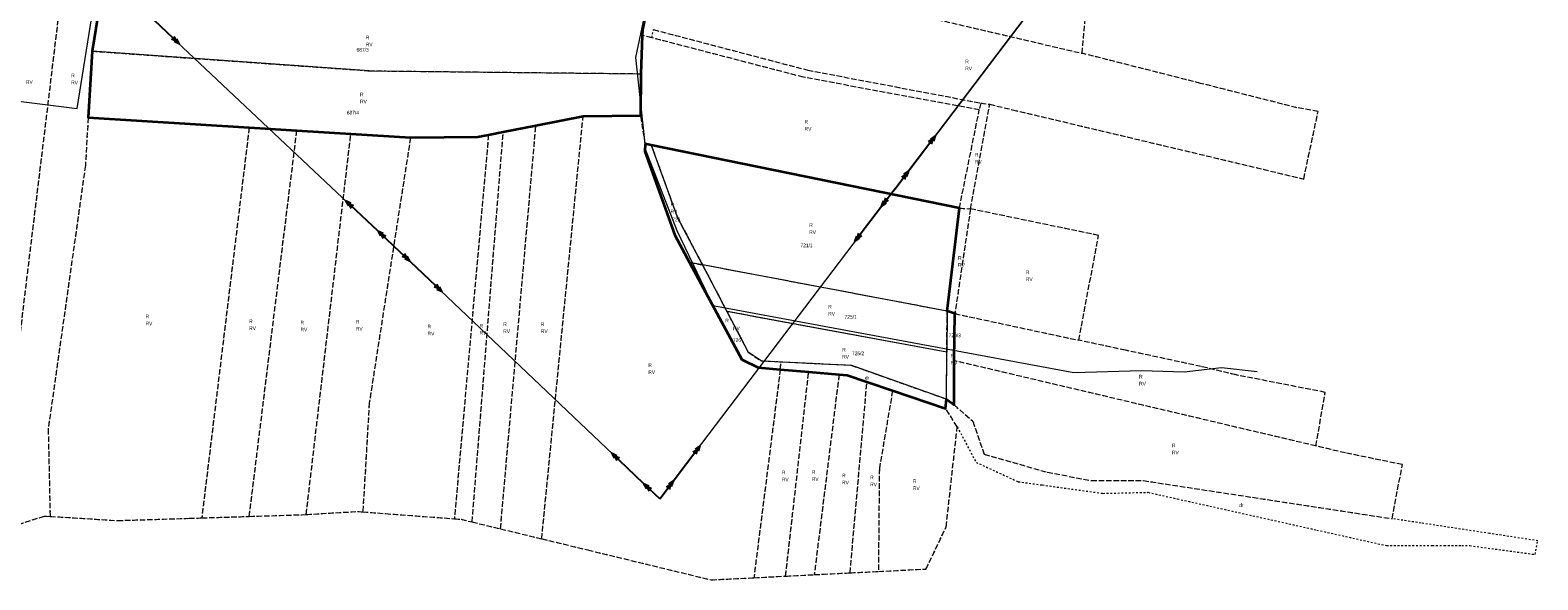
# Model space of a CAD drawing. Header units: metres. Extents: x 6590050 to 6616701, y 5542928 to 5566958.
# Tile 40 of 48: x 6598948 to 6599357, y 5546481 to 5546630. Entities that reach past the tile are written whole.
import ezdxf
from ezdxf.enums import TextEntityAlignment as Align

# ---------------------------------------------------------------- set-up
doc = ezdxf.new("R2010")
doc.units = ezdxf.units.M
doc.header["$MEASUREMENT"] = 0
for name, pattern in [('219-500', [0]), ('egba01_500', [0]), ('egkk-500', [2, 1.5, -0.5]), ('egug-500', [1, 0.5, -0.5]), ('suep_sn_500', [0])]:
    doc.linetypes.add(name, pattern=pattern)
doc.layers.get('0').update_dxf_attribs({"color": 2, "linetype": 'CONTINUOUS', "lineweight": 5})
for name, color, linetype in [('202-punkt graniczny', 7, 'CONTINUOUS'), ('203-punkt graniczny', 7, 'CONTINUOUS'), ('209-oznaczenie konturu klasyfikacyjnego', 7, 'CONTINUOUS'), ('210-oznaczenie konturu użytku gruntowego', 7, 'CONTINUOUS'), ('211-numer działki ewidencyjnej', 7, 'CONTINUOUS'), ('217-kontur klasyfikacyjny', 7, 'CONTINUOUS'), ('218-kontur użytku gruntowego', 7, 'CONTINUOUS'), ('219-działka ewidencyjna', 7, 'CONTINUOUS'), ('Granica arkusza mapy', 7, 'CONTINUOUS'), ('przewód elektroenergetyczny średniego napięcia', 7, 'CONTINUOUS'), ('przewód wodociągowy', 7, 'CONTINUOUS')]:
    doc.layers.add(name, color=color, linetype=linetype)
doc.styles.get("Standard").update_dxf_attribs({"font": 'Working1250', "width": 0.75})

# ---------------------------------------------------------------- blocks, each defined once
blk = doc.blocks.new('203')
at = {"linetype": 'Continuous', "lineweight": 0}
h = blk.add_hatch(color=0, dxfattribs=at)
edge = h.paths.add_edge_path()
edge.add_arc((0, 0), 0.045, 0, 360)
blk = doc.blocks.new('202')
at = {"color": 0, "linetype": 'Continuous', "lineweight": 0}
blk.add_circle((0, 0), 0.25, dxfattribs=at)
blk = doc.blocks.new('SUEP2')
at = {"color": 0, "linetype": 'Continuous'}
for p, q in [((0, 0), (6.027, 0)), ((5.027, 0), (3.527, 0.5)), ((5.027, 0), (3.527, -0.5)), ((6.027, 0), (4.527, 0.5)), ((6.027, 0), (4.527, -0.5)), ((6.027, 0), (18.027, 0)), ((17.027, 0), (15.527, 0.5)), ((17.027, 0), (15.527, -0.5)), ((18.027, 0), (16.527, 0.5)), ((18.027, 0), (16.527, -0.5))]:
    blk.add_line(p, q, dxfattribs=at)

msp = doc.modelspace()

# ---------------------------------------------------------------- linework, layer by layer
at = {"layer": '217-kontur klasyfikacyjny', "color": 92, "linetype": 'egkk-500', "lineweight": 18, "flags": 128}
for points in [[(6598962.82, 5546694.33), (6598941.54, 5546518.4)], [(6598967.16, 5546639.97), (6598964.61, 5546624.22)], [(6599233.17, 5546623.64), (6599234.7, 5546640.25)], [(6599184.18, 5546635.07), (6599233.17, 5546623.64)], [(6599113.57, 5546618.1), (6599113.94, 5546628.5)], [(6599113.94, 5546628.5), (6599113.99, 5546630.01)], [(6599116.44, 5546627.85), (6599113.94, 5546628.5)], [(6599157.57, 5546617.15), (6599116.44, 5546627.85)], [(6599116.94, 5546630.07), (6599158.73, 5546619.08)], [(6598963.56, 5546606.18), (6598964.61, 5546624.22)], [(6598964.61, 5546624.22), (6599039.82, 5546618.89)], [(6599265.32, 5546615.49), (6599233.17, 5546623.64)], [(6599039.82, 5546618.89), (6599113.57, 5546618.1)], [(6599158.73, 5546619.08), (6599205.67, 5546610.15)], [(6599113.48, 5546606.75), (6599113.57, 5546618.1)], [(6599205.29, 5546608.27), (6599157.57, 5546617.15)], [(6599291.41, 5546608.87), (6599265.32, 5546615.49)], [(6599205.67, 5546610.15), (6599205.29, 5546608.27)], [(6599205.67, 5546610.15), (6599208.1, 5546609.8)], [(6598963.56, 5546606.18), (6598962.81, 5546593.19)], [(6599007.25, 5546603.47), (6598963.56, 5546606.18)], [(6599097.82, 5546606.55), (6599085.01, 5546604.04)], [(6599086.59, 5546491.91), (6599097.82, 5546606.55)], [(6599113.48, 5546606.75), (6599097.82, 5546606.55)], [(6599114.67, 5546599.07), (6599113.48, 5546606.75)], [(6599199.87, 5546581.61), (6599205.29, 5546608.27)], [(6599202.88, 5546581.43), (6599208.1, 5546609.8)], [(6599208.1, 5546609.8), (6599214.3, 5546608.33)], [(6599214.3, 5546608.33), (6599276.48, 5546593.56)], [(6599297.19, 5546607.83), (6599291.41, 5546608.87)], [(6599293.28, 5546589.53), (6599297.19, 5546607.83)], [(6599007.25, 5546603.47), (6598994.38, 5546497.58)], [(6599020.17, 5546602.67), (6599007.25, 5546603.47)], [(6599007.27, 5546497.99), (6599020.17, 5546602.67)], [(6599034.82, 5546601.76), (6599020.17, 5546602.67)], [(6599067.72, 5546496.48), (6599076.15, 5546602.3)], [(6599076.15, 5546602.3), (6599072.15, 5546601.52)], [(6599075.42, 5546494.62), (6599085.01, 5546604.04)], [(6599085.01, 5546604.04), (6599076.15, 5546602.3)], [(6599022.71, 5546498.51), (6599034.82, 5546601.76)], [(6599034.82, 5546601.76), (6599051, 5546600.76)], [(6599051, 5546600.76), (6599039.82, 5546528.83)], [(6599051, 5546600.76), (6599069.3, 5546600.96)], [(6599072.15, 5546601.52), (6599062.9, 5546497.35)], [(6599069.3, 5546600.96), (6599072.15, 5546601.52)], [(6599114.58, 5546596.99), (6599114.67, 5546599.07)], [(6599114.67, 5546599.07), (6599116.29, 5546598.74)], [(6599116.29, 5546598.74), (6599123.36, 5546579.24)], [(6599199.87, 5546581.61), (6599116.29, 5546598.74)], [(6599122.68, 5546574.31), (6599114.58, 5546596.99)], [(6598962.81, 5546593.19), (6598952.72, 5546521.68)], [(6599276.48, 5546593.56), (6599293.28, 5546589.53)], [(6599196.56, 5546553.68), (6599199.87, 5546581.61)], [(6599202.88, 5546581.43), (6599198.67, 5546553)], [(6599199.87, 5546581.61), (6599202.88, 5546581.43)], [(6599237.64, 5546574.22), (6599202.88, 5546581.43)], [(6599123.36, 5546579.24), (6599130.18, 5546566.24)], [(6599126.66, 5546566.91), (6599122.68, 5546574.31)], [(6599232.99, 5546549.6), (6599237.64, 5546574.22)], [(6599140.84, 5546540.55), (6599126.66, 5546566.91)], [(6599126.66, 5546566.91), (6599130.18, 5546566.24)], [(6599130.18, 5546566.24), (6599136.82, 5546553.58)], [(6599196.56, 5546553.68), (6599130.18, 5546566.24)], [(6599136.82, 5546553.58), (6599142.62, 5546542.52)], [(6599196.48, 5546542.51), (6599136.82, 5546553.58)], [(6599196.48, 5546542.51), (6599196.56, 5546553.68)], [(6599196.56, 5546553.68), (6599198.67, 5546553)], [(6599198.67, 5546553), (6599198.45, 5546540.24)], [(6599198.67, 5546553), (6599232.25, 5546545.79)], [(6599232.25, 5546545.79), (6599232.99, 5546549.6)], [(6599244.93, 5546543.07), (6599232.25, 5546545.79)], [(6599145.27, 5546538.42), (6599140.84, 5546540.55)], [(6599142.62, 5546542.52), (6599146.11, 5546540.21)], [(6599196.39, 5546529.81), (6599196.48, 5546542.51)], [(6599265.46, 5546538.66), (6599244.93, 5546543.07)], [(6599151.3, 5546537.89), (6599144.14, 5546481.35)], [(6599151.3, 5546537.89), (6599145.27, 5546538.42)], [(6599146.11, 5546540.21), (6599151.53, 5546539.95)], [(6599151.3, 5546537.89), (6599151.53, 5546539.95)], [(6599159.01, 5546537.2), (6599151.3, 5546537.89)], [(6599151.53, 5546539.95), (6599170.47, 5546539.02)], [(6599152.75, 5546481.79), (6599159.01, 5546537.2)], [(6599167.24, 5546536.47), (6599159.01, 5546537.2)], [(6599167.24, 5546536.47), (6599160.52, 5546482.18)], [(6599169.4, 5546536.28), (6599167.24, 5546536.47)], [(6599170.47, 5546539.02), (6599196.39, 5546529.81)], [(6599198.45, 5546540.24), (6599198.45, 5546528.22)], [(6599296.59, 5546517.09), (6599198.45, 5546540.24)], [(6599274.92, 5546536.38), (6599265.46, 5546538.66)], [(6599299.1, 5546531.64), (6599274.92, 5546536.38)], [(6599174.81, 5546534.46), (6599169.4, 5546536.28)], [(6599170.23, 5546482.67), (6599174.81, 5546534.46)], [(6599181.76, 5546532.11), (6599174.81, 5546534.46)], [(6599039.82, 5546528.83), (6599038.06, 5546499.21)], [(6599181.76, 5546532.11), (6599178.17, 5546510.98)], [(6599196.15, 5546527.25), (6599181.76, 5546532.11)], [(6599196.39, 5546529.81), (6599198.45, 5546528.22)], [(6599198.45, 5546528.22), (6599203.54, 5546523.81)], [(6599296.59, 5546517.09), (6599299.1, 5546531.64)], [(6599199.31, 5546522.29), (6599196.15, 5546527.25)], [(6598952.72, 5546521.68), (6598953.25, 5546498)], [(6599196.29, 5546495.15), (6599199.31, 5546522.29)], [(6599203.54, 5546523.81), (6599206.59, 5546514.85)], [(6599304.61, 5546515.2), (6599296.59, 5546517.09)], [(6599206.59, 5546514.85), (6599223.73, 5546509.98)], [(6599320.04, 5546512.04), (6599304.61, 5546515.2)], [(6599317.27, 5546497.37), (6599320.04, 5546512.04)], [(6599178.17, 5546510.98), (6599177.91, 5546483.06)], [(6599223.73, 5546509.98), (6599235.68, 5546507.7)], [(6599235.68, 5546507.7), (6599249.77, 5546507.7)], [(6599249.77, 5546507.7), (6599317.27, 5546497.37)], [(6598940.76, 5546494.63), (6598951.81, 5546498.09)], [(6598951.81, 5546498.09), (6598953.25, 5546498)], [(6598953.25, 5546498), (6598971.54, 5546496.86)], [(6598971.54, 5546496.86), (6598990.93, 5546497.47)], [(6598990.93, 5546497.47), (6598994.38, 5546497.58)], [(6598994.38, 5546497.58), (6599007.27, 5546497.99)], [(6599007.27, 5546497.99), (6599021.53, 5546498.44)], [(6599021.53, 5546498.44), (6599022.71, 5546498.51)], [(6599022.71, 5546498.51), (6599036.59, 5546499.32)], [(6599036.59, 5546499.32), (6599038.06, 5546499.21)], [(6599038.06, 5546499.21), (6599044.18, 5546498.75)], [(6599044.18, 5546498.75), (6599062.9, 5546497.35)], [(6599062.9, 5546497.35), (6599064.71, 5546497.21)], [(6599064.71, 5546497.21), (6599067.72, 5546496.48)], [(6599067.72, 5546496.48), (6599075.42, 5546494.62)], [(6599075.42, 5546494.62), (6599083.18, 5546492.74)], [(6599083.18, 5546492.74), (6599086.59, 5546491.91)], [(6599086.59, 5546491.91), (6599099.13, 5546488.88)], [(6599190.82, 5546483.71), (6599196.29, 5546495.15)], [(6599099.13, 5546488.88), (6599132.56, 5546480.77)], [(6599177.91, 5546483.06), (6599190.82, 5546483.71)], [(6599132.56, 5546480.77), (6599144.14, 5546481.35)], [(6599144.14, 5546481.35), (6599152.75, 5546481.79)], [(6599152.75, 5546481.79), (6599160.52, 5546482.18)], [(6599160.52, 5546482.18), (6599162.7, 5546482.29)], [(6599162.7, 5546482.29), (6599170.23, 5546482.67)], [(6599170.23, 5546482.67), (6599177.91, 5546483.06)]]:
    msp.add_lwpolyline(points, dxfattribs=at)
at = {"layer": '218-kontur użytku gruntowego', "color": 3, "linetype": 'egug-500', "lineweight": 18, "flags": 128}
for points in [[(6598962.82, 5546694.33), (6598941.54, 5546518.4)], [(6598967.16, 5546639.97), (6598964.61, 5546624.22)], [(6599233.17, 5546623.64), (6599234.7, 5546640.25)], [(6599184.18, 5546635.07), (6599233.17, 5546623.64)], [(6599113.57, 5546618.1), (6599113.94, 5546628.5)], [(6599113.94, 5546628.5), (6599113.99, 5546630.01)], [(6599116.44, 5546627.85), (6599113.94, 5546628.5)], [(6599116.44, 5546627.85), (6599116.94, 5546630.07)], [(6599157.57, 5546617.15), (6599116.44, 5546627.85)], [(6599116.94, 5546630.07), (6599158.73, 5546619.08)], [(6598963.56, 5546606.18), (6598964.61, 5546624.22)], [(6598964.61, 5546624.22), (6599039.82, 5546618.89)], [(6599265.32, 5546615.49), (6599233.17, 5546623.64)], [(6599039.82, 5546618.89), (6599113.57, 5546618.1)], [(6599158.73, 5546619.08), (6599205.67, 5546610.15)], [(6599113.48, 5546606.75), (6599113.57, 5546618.1)], [(6599205.29, 5546608.27), (6599157.57, 5546617.15)], [(6599291.41, 5546608.87), (6599265.32, 5546615.49)], [(6599205.67, 5546610.15), (6599205.29, 5546608.27)], [(6599205.67, 5546610.15), (6599208.1, 5546609.8)], [(6598963.56, 5546606.18), (6598962.81, 5546593.19)], [(6599007.25, 5546603.47), (6598963.56, 5546606.18)], [(6599097.82, 5546606.55), (6599085.01, 5546604.04)], [(6599086.59, 5546491.91), (6599097.82, 5546606.55)], [(6599113.48, 5546606.75), (6599097.82, 5546606.55)], [(6599114.67, 5546599.07), (6599113.48, 5546606.75)], [(6599199.87, 5546581.61), (6599205.29, 5546608.27)], [(6599202.88, 5546581.43), (6599208.1, 5546609.8)], [(6599208.1, 5546609.8), (6599214.3, 5546608.33)], [(6599214.3, 5546608.33), (6599276.48, 5546593.56)], [(6599297.19, 5546607.83), (6599291.41, 5546608.87)], [(6599293.28, 5546589.53), (6599297.19, 5546607.83)], [(6599007.25, 5546603.47), (6598994.38, 5546497.58)], [(6599020.17, 5546602.67), (6599007.25, 5546603.47)], [(6599007.27, 5546497.99), (6599020.17, 5546602.67)], [(6599034.82, 5546601.76), (6599020.17, 5546602.67)], [(6599067.72, 5546496.48), (6599076.15, 5546602.3)], [(6599076.15, 5546602.3), (6599072.15, 5546601.52)], [(6599075.42, 5546494.62), (6599085.01, 5546604.04)], [(6599085.01, 5546604.04), (6599076.15, 5546602.3)], [(6599022.71, 5546498.51), (6599034.82, 5546601.76)], [(6599034.82, 5546601.76), (6599051, 5546600.76)], [(6599051, 5546600.76), (6599039.82, 5546528.83)], [(6599051, 5546600.76), (6599069.3, 5546600.96)], [(6599072.15, 5546601.52), (6599062.9, 5546497.35)], [(6599069.3, 5546600.96), (6599072.15, 5546601.52)], [(6599114.58, 5546596.99), (6599114.67, 5546599.07)], [(6599114.67, 5546599.07), (6599116.29, 5546598.74)], [(6599116.29, 5546598.74), (6599123.36, 5546579.24)], [(6599199.87, 5546581.61), (6599116.29, 5546598.74)], [(6599122.68, 5546574.31), (6599114.58, 5546596.99)], [(6598962.81, 5546593.19), (6598952.72, 5546521.68)], [(6599276.48, 5546593.56), (6599293.28, 5546589.53)], [(6599196.56, 5546553.68), (6599199.87, 5546581.61)], [(6599202.88, 5546581.43), (6599198.67, 5546553)], [(6599199.87, 5546581.61), (6599202.88, 5546581.43)], [(6599237.64, 5546574.22), (6599202.88, 5546581.43)], [(6599123.36, 5546579.24), (6599130.18, 5546566.24)], [(6599126.66, 5546566.91), (6599122.68, 5546574.31)], [(6599232.99, 5546549.6), (6599237.64, 5546574.22)], [(6599140.84, 5546540.55), (6599126.66, 5546566.91)], [(6599126.66, 5546566.91), (6599130.18, 5546566.24)], [(6599130.18, 5546566.24), (6599136.82, 5546553.58)], [(6599196.56, 5546553.68), (6599130.18, 5546566.24)], [(6599136.82, 5546553.58), (6599142.62, 5546542.52)], [(6599196.48, 5546542.51), (6599136.82, 5546553.58)], [(6599196.48, 5546542.51), (6599196.56, 5546553.68)], [(6599196.56, 5546553.68), (6599198.67, 5546553)], [(6599198.67, 5546553), (6599198.45, 5546540.24)], [(6599198.67, 5546553), (6599232.25, 5546545.79)], [(6599232.25, 5546545.79), (6599232.99, 5546549.6)], [(6599244.93, 5546543.07), (6599232.25, 5546545.79)], [(6599145.27, 5546538.42), (6599140.84, 5546540.55)], [(6599142.62, 5546542.52), (6599146.11, 5546540.21)], [(6599196.39, 5546529.81), (6599196.48, 5546542.51)], [(6599265.46, 5546538.66), (6599244.93, 5546543.07)], [(6599151.3, 5546537.89), (6599144.14, 5546481.35)], [(6599151.3, 5546537.89), (6599145.27, 5546538.42)], [(6599146.11, 5546540.21), (6599151.53, 5546539.95)], [(6599151.3, 5546537.89), (6599151.53, 5546539.95)], [(6599159.01, 5546537.2), (6599151.3, 5546537.89)], [(6599151.53, 5546539.95), (6599170.47, 5546539.02)], [(6599152.75, 5546481.79), (6599159.01, 5546537.2)], [(6599167.24, 5546536.47), (6599159.01, 5546537.2)], [(6599167.24, 5546536.47), (6599160.52, 5546482.18)], [(6599169.4, 5546536.28), (6599167.24, 5546536.47)], [(6599170.47, 5546539.02), (6599196.39, 5546529.81)], [(6599198.45, 5546540.24), (6599198.45, 5546528.22)], [(6599296.59, 5546517.09), (6599198.45, 5546540.24)], [(6599274.92, 5546536.38), (6599265.46, 5546538.66)], [(6599299.1, 5546531.64), (6599274.92, 5546536.38)], [(6599174.81, 5546534.46), (6599169.4, 5546536.28)], [(6599170.23, 5546482.67), (6599174.81, 5546534.46)], [(6599181.76, 5546532.11), (6599174.81, 5546534.46)], [(6599039.82, 5546528.83), (6599038.06, 5546499.21)], [(6599181.76, 5546532.11), (6599178.17, 5546510.98)], [(6599196.15, 5546527.25), (6599181.76, 5546532.11)], [(6599196.15, 5546527.25), (6599196.39, 5546529.81)], [(6599196.39, 5546529.81), (6599198.45, 5546528.22)], [(6599198.45, 5546528.22), (6599203.54, 5546523.81)], [(6599296.59, 5546517.09), (6599299.1, 5546531.64)], [(6599199.31, 5546522.29), (6599196.15, 5546527.25)], [(6598952.72, 5546521.68), (6598953.25, 5546498)], [(6599196.29, 5546495.15), (6599199.31, 5546522.29)], [(6599199.31, 5546522.29), (6599204.41, 5546512.65)], [(6599203.54, 5546523.81), (6599206.59, 5546514.85)], [(6599304.61, 5546515.2), (6599296.59, 5546517.09)], [(6599204.41, 5546512.65), (6599215.84, 5546507.41)], [(6599206.59, 5546514.85), (6599223.73, 5546509.98)], [(6599320.04, 5546512.04), (6599304.61, 5546515.2)], [(6599317.27, 5546497.37), (6599320.04, 5546512.04)], [(6599178.17, 5546510.98), (6599177.91, 5546483.06)], [(6599223.73, 5546509.98), (6599235.68, 5546507.7)], [(6599215.84, 5546507.41), (6599222.37, 5546506.51)], [(6599222.37, 5546506.51), (6599238.83, 5546504.24)], [(6599235.68, 5546507.7), (6599249.77, 5546507.7)], [(6599238.83, 5546504.24), (6599251.08, 5546504.52)], [(6599249.77, 5546507.7), (6599317.27, 5546497.37)], [(6599251.08, 5546504.52), (6599259.03, 5546502.74)], [(6599259.03, 5546502.74), (6599296.84, 5546494.29)], [(6598940.76, 5546494.63), (6598951.81, 5546498.09)], [(6598951.81, 5546498.09), (6598953.25, 5546498)], [(6598953.25, 5546498), (6598971.54, 5546496.86)], [(6598971.54, 5546496.86), (6598990.93, 5546497.47)], [(6598990.93, 5546497.47), (6598994.38, 5546497.58)], [(6598994.38, 5546497.58), (6599007.27, 5546497.99)], [(6599007.27, 5546497.99), (6599021.53, 5546498.44)], [(6599021.53, 5546498.44), (6599022.71, 5546498.51)], [(6599022.71, 5546498.51), (6599036.59, 5546499.32)], [(6599036.59, 5546499.32), (6599038.06, 5546499.21)], [(6599038.06, 5546499.21), (6599044.18, 5546498.75)], [(6599044.18, 5546498.75), (6599062.9, 5546497.35)], [(6599062.9, 5546497.35), (6599064.71, 5546497.21)], [(6599064.71, 5546497.21), (6599067.72, 5546496.48)], [(6599067.72, 5546496.48), (6599075.42, 5546494.62)], [(6599325.11, 5546496.18), (6599317.27, 5546497.37)], [(6599343.68, 5546493.36), (6599325.11, 5546496.18)], [(6599075.42, 5546494.62), (6599083.18, 5546492.74)], [(6599083.18, 5546492.74), (6599086.59, 5546491.91)], [(6599086.59, 5546491.91), (6599099.13, 5546488.88)], [(6599190.82, 5546483.71), (6599196.29, 5546495.15)], [(6599296.84, 5546494.29), (6599315.74, 5546490.06)], [(6599356.79, 5546491.37), (6599343.68, 5546493.36)], [(6599099.13, 5546488.88), (6599132.56, 5546480.77)], [(6599315.74, 5546490.06), (6599328.16, 5546490.06)], [(6599328.16, 5546490.06), (6599331.38, 5546490.06)], [(6599331.38, 5546490.06), (6599336.16, 5546490.06)], [(6599336.16, 5546490.06), (6599338.32, 5546490.06)], [(6599338.32, 5546490.06), (6599356.04, 5546487.66)], [(6599356.04, 5546487.66), (6599356.79, 5546491.37)], [(6599177.91, 5546483.06), (6599190.82, 5546483.71)], [(6599132.56, 5546480.77), (6599144.14, 5546481.35)], [(6599144.14, 5546481.35), (6599152.75, 5546481.79)], [(6599152.75, 5546481.79), (6599160.52, 5546482.18)], [(6599160.52, 5546482.18), (6599162.7, 5546482.29)], [(6599162.7, 5546482.29), (6599170.23, 5546482.67)], [(6599170.23, 5546482.67), (6599177.91, 5546483.06)]]:
    msp.add_lwpolyline(points, dxfattribs=at)
at = {"layer": '219-działka ewidencyjna', "color": 7, "linetype": '219-500', "lineweight": 18, "flags": 128}
for points in [[(6598964.61, 5546624.22), (6598967.16, 5546639.97)], [(6599113.94, 5546628.5), (6599113.57, 5546618.1)], [(6599113.94, 5546628.5), (6599113.99, 5546630.01)], [(6598963.56, 5546606.18), (6598964.61, 5546624.22)], [(6599039.82, 5546618.89), (6598964.61, 5546624.22)], [(6599039.82, 5546618.89), (6599113.57, 5546618.1)], [(6599113.57, 5546618.1), (6599113.48, 5546606.75)], [(6598963.56, 5546606.18), (6599007.25, 5546603.47)], [(6599085.01, 5546604.04), (6599097.82, 5546606.55)], [(6599097.82, 5546606.55), (6599113.48, 5546606.75)], [(6599007.25, 5546603.47), (6599020.17, 5546602.67)], [(6599020.17, 5546602.67), (6599034.82, 5546601.76)], [(6599072.15, 5546601.52), (6599076.15, 5546602.3)], [(6599076.15, 5546602.3), (6599085.01, 5546604.04)], [(6599034.82, 5546601.76), (6599051, 5546600.76)], [(6599051, 5546600.76), (6599069.3, 5546600.96)], [(6599069.3, 5546600.96), (6599072.15, 5546601.52)], [(6599114.58, 5546596.99), (6599114.67, 5546599.07)], [(6599116.29, 5546598.74), (6599114.67, 5546599.07)], [(6599116.29, 5546598.74), (6599199.87, 5546581.61)], [(6599116.29, 5546598.74), (6599123.36, 5546579.24)], [(6599114.58, 5546596.99), (6599122.68, 5546574.31)], [(6599196.56, 5546553.68), (6599199.87, 5546581.61)], [(6599130.18, 5546566.24), (6599123.36, 5546579.24)], [(6599122.68, 5546574.31), (6599126.66, 5546566.91)], [(6599130.18, 5546566.24), (6599126.66, 5546566.91)], [(6599140.84, 5546540.55), (6599126.66, 5546566.91)], [(6599196.56, 5546553.68), (6599130.18, 5546566.24)], [(6599130.18, 5546566.24), (6599136.82, 5546553.58)], [(6599136.82, 5546553.58), (6599142.62, 5546542.52)], [(6599196.48, 5546542.51), (6599136.82, 5546553.58)], [(6599196.56, 5546553.68), (6599196.48, 5546542.51)], [(6599196.56, 5546553.68), (6599198.67, 5546553)], [(6599198.45, 5546540.24), (6599198.67, 5546553)], [(6599145.27, 5546538.42), (6599140.84, 5546540.55)], [(6599146.11, 5546540.21), (6599142.62, 5546542.52)], [(6599196.39, 5546529.81), (6599196.48, 5546542.51)], [(6599151.3, 5546537.89), (6599145.27, 5546538.42)], [(6599146.11, 5546540.21), (6599170.47, 5546539.02)], [(6599159.01, 5546537.2), (6599151.3, 5546537.89)], [(6599167.24, 5546536.47), (6599159.01, 5546537.2)], [(6599169.4, 5546536.28), (6599167.24, 5546536.47)], [(6599196.39, 5546529.81), (6599170.47, 5546539.02)], [(6599198.45, 5546540.24), (6599198.45, 5546528.22)], [(6599174.81, 5546534.46), (6599169.4, 5546536.28)], [(6599181.76, 5546532.11), (6599174.81, 5546534.46)], [(6599181.76, 5546532.11), (6599196.15, 5546527.25)], [(6599196.39, 5546529.81), (6599196.15, 5546527.25)], [(6599196.39, 5546529.81), (6599198.45, 5546528.22)]]:
    msp.add_lwpolyline(points, dxfattribs=at)
at = {"layer": 'Granica arkusza mapy', "color": 94, "linetype": 'egba01_500', "lineweight": 35, "flags": 128}
for points in [[(6598938.68, 5546742.5), (6598929.13, 5546660.08), (6598945.34, 5546657.77), (6598948.28, 5546679.74), (6598952.91, 5546740.92), (6598958.84, 5546740.2), (6598966.31, 5546739.81), (6598976.15, 5546739.3), (6598972, 5546669.78), (6598969.38, 5546653.61), (6598967.16, 5546639.97), (6598964.61, 5546624.22), (6598963.56, 5546606.18), (6599007.25, 5546603.47), (6599020.17, 5546602.67), (6599034.82, 5546601.76), (6599051, 5546600.76), (6599069.3, 5546600.96), (6599072.15, 5546601.52), (6599076.15, 5546602.3), (6599085.01, 5546604.04), (6599097.82, 5546606.55), (6599113.48, 5546606.75), (6599113.57, 5546618.1), (6599113.94, 5546628.5), (6599113.99, 5546630.01), (6599116.72, 5546643.6), (6599115.48, 5546658.02), (6599121.55, 5546657.59), (6599125.11, 5546658.56), (6599125.04, 5546656.5), (6599121.72, 5546656.17), (6599121.41, 5546649.36), (6599184.18, 5546635.07), (6599187.56, 5546650.52), (6599185.52, 5546650.92), (6599188.59, 5546667.97), (6599153.93, 5546675.15), (6599127.13, 5546688.38), (6599128.18, 5546703.99), (6599130.88, 5546723.81), (6599131.17, 5546727.54), (6599127.14, 5546733.41), (6599127.55, 5546750.08), (6599127.59, 5546768.9), (6599170.44, 5546762.44), (6599180.43, 5546761.11), (6599186.29, 5546797.37), (6599193.31, 5546840.85), (6599183.46, 5546843), (6599139.99, 5546852.51), (6599138.05, 5546853.11), (6599132.95, 5546854.52), (6599128.26, 5546855.72), (6599118.51, 5546858.05), (6599112.68, 5546859.45), (6599097.66, 5546863.56), (6599093.75, 5546864.28), (6599062.95, 5546871.01), (6599058.04, 5546872.19), (6599038.94, 5546876.82), (6599026.83, 5546879.58), (6599008.52, 5546884.15), (6599004.64, 5546885.13), (6598986.11, 5546889.78), (6598979.64, 5546891.37), (6598973.42, 5546892.89), (6598969.93, 5546893.75), (6598956.48, 5546897.43), (6598950.36, 5546845.38)], [(6599114.67, 5546599.07), (6599114.58, 5546596.99), (6599122.68, 5546574.31), (6599126.66, 5546566.91), (6599140.84, 5546540.55), (6599145.27, 5546538.42), (6599151.3, 5546537.89), (6599159.01, 5546537.2), (6599167.24, 5546536.47), (6599169.4, 5546536.28), (6599174.81, 5546534.46), (6599181.76, 5546532.11), (6599196.15, 5546527.25), (6599196.39, 5546529.81), (6599198.45, 5546528.22), (6599198.45, 5546540.24), (6599198.67, 5546553), (6599196.56, 5546553.68), (6599199.87, 5546581.61), (6599116.29, 5546598.74)]]:
    msp.add_lwpolyline(points, close=True, dxfattribs=at)
at = {"layer": 'przewód elektroenergetyczny średniego napięcia', "color": 1, "linetype": 'suep_sn_500', "lineweight": 18, "flags": 128}
for points in [[(6599182.43, 5546586.91), (6599247.33, 5546672.46)], [(6599247.33, 5546672.46), (6599182.43, 5546586.91)], [(6598975.24, 5546638.5), (6599046.51, 5546571.34)], [(6599118.6, 5546502.78), (6599182.43, 5546586.91)], [(6599046.51, 5546571.34), (6599118.6, 5546502.78)]]:
    msp.add_lwpolyline(points, dxfattribs=at)
at = {"layer": 'przewód wodociągowy', "color": 5, "linetype": 'Continuous', "lineweight": 18, "flags": 128}
msp.add_lwpolyline([(6598754.05, 5546645.49), (6598754.46, 5546644.19), (6598763.41, 5546633.77), (6598778.71, 5546632.16), (6598791.08, 5546630.72), (6598813.24, 5546629), (6598816.78, 5546628.62), (6598851.71, 5546623.29), (6598867.14, 5546620.34), (6598960.55, 5546608.68), (6598970.11, 5546668.07), (6599008.52, 5546664.9), (6599071.48, 5546660.4), (6599077.31, 5546660.34), (6599119.16, 5546656.39), (6599112.02, 5546622.51), (6599114.76, 5546597.44), (6599123.28, 5546575.58), (6599133.04, 5546555.23), (6599230.91, 5546537.03), (6599249.25, 5546537.54), (6599260.87, 5546537.17), (6599270.96, 5546538.4), (6599280.7, 5546537.29)], dxfattribs=at)

# ---------------------------------------------------------------- block references
at = {"layer": '202-punkt graniczny', "color": 7, "linetype": 'Continuous', "lineweight": 18}
msp.add_blockref('202', (6599198.67, 5546553), dxfattribs=at)
at = {"layer": '203-punkt graniczny', "color": 7, "linetype": 'Continuous', "lineweight": 18}
for p in [(6599113.94, 5546628.5), (6598964.61, 5546624.22), (6599039.82, 5546618.89), (6599113.57, 5546618.1), (6598963.56, 5546606.18), (6599097.82, 5546606.55), (6599113.48, 5546606.75), (6599007.25, 5546603.47), (6599020.17, 5546602.67), (6599034.82, 5546601.76), (6599076.15, 5546602.3), (6599085.01, 5546604.04), (6599051, 5546600.76), (6599069.3, 5546600.96), (6599072.15, 5546601.52), (6599114.67, 5546599.07), (6599116.29, 5546598.74), (6599114.58, 5546596.99), (6599199.87, 5546581.61), (6599123.36, 5546579.24), (6599122.68, 5546574.31), (6599126.66, 5546566.91), (6599130.18, 5546566.24), (6599136.82, 5546553.58), (6599196.56, 5546553.68), (6599140.84, 5546540.55), (6599142.62, 5546542.52), (6599196.48, 5546542.51), (6599145.27, 5546538.42), (6599146.11, 5546540.21), (6599151.3, 5546537.89), (6599159.01, 5546537.2), (6599167.24, 5546536.47), (6599170.47, 5546539.02), (6599198.45, 5546540.24), (6599169.4, 5546536.28), (6599174.81, 5546534.46), (6599181.76, 5546532.11), (6599196.39, 5546529.81), (6599198.45, 5546528.22), (6599196.15, 5546527.25)]:
    msp.add_blockref('203', p, dxfattribs=at)
at = {"layer": 'przewód elektroenergetyczny średniego napięcia', "color": 1, "linetype": 'Continuous', "lineweight": 18}
for p, rotation in [((6598975.24, 5546638.5), 316.701), ((6599182.43, 5546586.91), 52.81499999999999), ((6599182.43, 5546586.91), 232.812), ((6599046.51, 5546571.34), 136.701), ((6599046.51, 5546571.34), 316.438), ((6599118.6, 5546502.78), 52.812), ((6599118.6, 5546502.78), 136.438)]:
    msp.add_blockref('SUEP2', p, dxfattribs=dict(at, rotation=rotation))

# ---------------------------------------------------------------- texts
at = {"layer": '209-oznaczenie konturu klasyfikacyjnego', "color": 92, "linetype": 'Continuous', "lineweight": 18, "width": 0.79}
for p in [(6599038.88, 5546626.51), (6599201.49, 5546620.04), (6598946.69, 5546616.34), (6598958.96, 5546616.25), (6599037.32, 5546611.06), (6599157.9, 5546603.63), (6599204.1, 5546594.72), (6599121.51, 5546581.2), (6599159.16, 5546575.62), (6599199.53, 5546566.71), (6599217.91, 5546562.83), (6599164.3, 5546553.49), (6598979.13, 5546550.83), (6599007.24, 5546549.54), (6599021.17, 5546549.16), (6599036.19, 5546549.39), (6599076.16, 5546548.72), (6599086.37, 5546548.73), (6599055.64, 5546548.08), (6599069.73, 5546548.31), (6599168.1, 5546541.8), (6599115.51, 5546537.64), (6599197.51, 5546540.18), (6599248.63, 5546534.5), (6599257.55, 5546515.82), (6599151.74, 5546508.47), (6599159.86, 5546508.62), (6599168.07, 5546507.67), (6599175.68, 5546507.15), (6599187.29, 5546506.11)]:
    msp.add_text('RV', height=1, dxfattribs=at).set_placement(p, align=Align.TOP_LEFT)
msp.add_text('RV', height=1, dxfattribs=at).set_placement((6599138.48, 5546548.51))
at = {"layer": '210-oznaczenie konturu użytku gruntowego', "color": 3, "linetype": 'Continuous', "lineweight": 18, "width": 0.79}
for s, p in [('R', (6599038.88, 5546627.41)), ('R', (6599201.49, 5546620.94)), ('R', (6598958.96, 5546617.15)), ('R', (6599037.32, 5546611.96)), ('R', (6599157.9, 5546604.53)), ('R', (6599204.1, 5546595.62)), ('R', (6599121.51, 5546582.1)), ('R', (6599159.16, 5546576.52)), ('R', (6599199.53, 5546567.61)), ('R', (6599217.91, 5546563.73)), ('R', (6598979.13, 5546551.73)), ('R', (6599164.3, 5546554.39)), ('R', (6599007.24, 5546550.44)), ('R', (6599021.17, 5546550.06)), ('R', (6599036.19, 5546550.29)), ('R', (6599055.64, 5546548.98)), ('R', (6599069.73, 5546549.21)), ('R', (6599076.16, 5546549.62)), ('R', (6599086.37, 5546549.63)), ('R', (6599136.38, 5546550.61)), ('R', (6599168.1, 5546542.7)), ('R', (6599197.51, 5546541.08)), ('R', (6599115.51, 5546538.54)), ('R', (6599248.63, 5546535.4)), ('dr', (6599174.24, 5546535.07)), ('R', (6599257.55, 5546516.72)), ('R', (6599151.74, 5546509.37)), ('R', (6599159.86, 5546509.52)), ('R', (6599168.07, 5546508.57)), ('R', (6599175.68, 5546508.05)), ('R', (6599187.29, 5546507.01)), ('dr', (6599275.77, 5546500.56))]:
    msp.add_text(s, height=1, dxfattribs=at).set_placement(p)
at = {"layer": '211-numer działki ewidencyjnej', "color": 7, "linetype": 'Continuous', "lineweight": 18, "width": 0.79}
for s, p in [('687/3', (6599036.36, 5546624.09)), ('687/4', (6599033.73, 5546607.04)), ('722', (6599121.99, 5546578.02)), ('721/1', (6599156.78, 5546571.03)), ('725/1', (6599168.73, 5546551.62)), ('726', (6599138.46, 5546545.31)), ('720/3', (6599196.97, 5546546.61)), ('725/2', (6599170.76, 5546541.72))]:
    msp.add_text(s, height=1, dxfattribs=at).set_placement(p)

doc.saveas('drawing.dxf')
